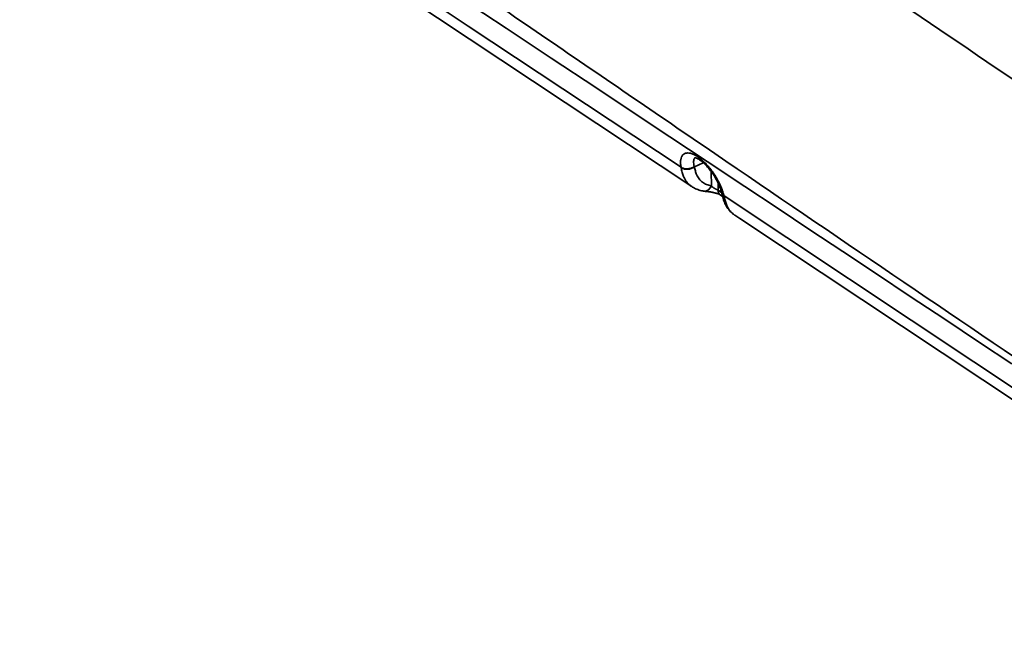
# Model space of a CAD drawing. Header units: millimetres. Extents: x -8713 to 3261, y -18743 to -8704.
# Tile 128 of 154: x 3098 to 3128, y -18295 to -18276. Entities that reach past the tile are written whole.
import ezdxf

# ---------------------------------------------------------------- set-up
doc = ezdxf.new("R2010")
doc.units = ezdxf.units.MM
doc.header["$LTSCALE"] = 10
doc.layers.add('1轮廓实线层', color=7, linetype='Continuous', lineweight=18)

msp = doc.modelspace()

# ---------------------------------------------------------------- linework, layer by layer
at = {"layer": '1轮廓实线层', "color": 7, "linetype": 'Continuous', "lineweight": 35}
for p, q in [((3110.069, -18275.459), (3118.795, -18281.25)), ((3111.095, -18275.773), (3112.034, -18276.396)), ((3112.034, -18276.396), (3118.468, -18280.666)), ((3119.14, -18280.528), (3118.872, -18280.655)), ((3118.869, -18280.643), (3118.872, -18280.655)), ((3119.384, -18281.223), (3119.383, -18280.798)), ((3119.587, -18281.132), (3119.587, -18281.358)), ((3119.587, -18281.358), (3119.7, -18281.433)), ((3119.648, -18281.494), (3119.726, -18281.545)), ((3119.701, -18281.441), (3119.704, -18281.454)), ((3120.091, -18282.11), (3120.094, -18282.112))]:
    msp.add_line(p, q, dxfattribs=at)
at = {"layer": '1轮廓实线层', "color": 7, "linetype": 'Continuous', "lineweight": 35, "flags": 128}
for points in [[(3098.629, -18266.801), (3100.321, -18267.924), (3102.008, -18269.043), (3103.693, -18270.161), (3105.38, -18271.281), (3107.073, -18272.404), (3108.777, -18273.535), (3110.495, -18274.676), (3111.831, -18275.562), (3113.18, -18276.457), (3114.544, -18277.363), (3115.925, -18278.279), (3117.023, -18279.008), (3118.134, -18279.745), (3119.258, -18280.491), (3120.397, -18281.246), (3121.373, -18281.894), (3122.36, -18282.55), (3123.36, -18283.213), (3124.373, -18283.885), (3125.398, -18284.565), (3126.438, -18285.255), (3127.491, -18285.955), (3128.47, -18286.604)], [(3119.767, -18281.528), (3127.322, -18286.542), (3128.493, -18287.319)], [(3120.094, -18282.112), (3120.245, -18282.213), (3128.82, -18287.903)]]:
    msp.add_lwpolyline(points, dxfattribs=at)
at = {"layer": '1轮廓实线层', "color": 7, "linetype": 'Continuous', "lineweight": 35}
for centre, radius, start, end in [((3118.649, -18280.345), 0.382, 242.2046, 305.74), ((3119.169, -18281.161), 0.224, 267.7764, 343.9977), ((3119.743, -18281.37), 0.156, 175.7122, 232.6918), ((3119.846, -18281.421), 0.145, 193.5568, 238.8909)]:
    msp.add_arc(centre, radius, start, end, dxfattribs=at)
for points, knots in [([(3134.26, -18281.902), (3131.222, -18279.85), (3125.148, -18275.746), (3117.643, -18270.617), (3111.707, -18266.539), (3107.319, -18263.525), (3102.922, -18260.516), (3099.957, -18258.532), (3098.474, -18257.539)], [0, 0, 0, 0, 0.253594, 0.507199, 0.630403, 0.753608, 0.876808, 1, 1, 1, 1]), ([(3098.491, -18265.956), (3100.257, -18267.142), (3103.789, -18269.515), (3109.021, -18273.094), (3114.251, -18276.673), (3121.318, -18281.502), (3130.256, -18287.569), (3137.479, -18292.434), (3141.091, -18294.867)], [0, 0, 0, 0, 0.12348, 0.24697, 0.370463, 0.493953, 0.746981, 1, 1, 1, 1]), ([(3118.468, -18280.666), (3118.461, -18280.624), (3118.451, -18280.562), (3118.451, -18280.489), (3118.458, -18280.421), (3118.474, -18280.363), (3118.5, -18280.316), (3118.533, -18280.277), (3118.574, -18280.25), (3118.623, -18280.235), (3118.676, -18280.23), (3118.736, -18280.237), (3118.801, -18280.256), (3118.868, -18280.284), (3118.957, -18280.333), (3119.067, -18280.414), (3119.178, -18280.514), (3119.287, -18280.63), (3119.391, -18280.76), (3119.488, -18280.898), (3119.575, -18281.044), (3119.65, -18281.192), (3119.712, -18281.338), (3119.748, -18281.45), (3119.763, -18281.511), (3119.767, -18281.528)], [0, 0, 0, 0, 0.055156, 0.083539, 0.111922, 0.166989, 0.195358, 0.223727, 0.277969, 0.305933, 0.333896, 0.38705, 0.414454, 0.441857, 0.494267, 0.548237, 0.600429, 0.654145, 0.706659, 0.76067, 0.813951, 0.86872, 0.923015, 0.978814, 1, 1, 1, 1]), ([(3118.901, -18280.377), (3118.895, -18280.381), (3118.875, -18280.392), (3118.856, -18280.429), (3118.844, -18280.486), (3118.847, -18280.558), (3118.862, -18280.615), (3118.869, -18280.643)], [0, 0, 0, 0, 0.097125, 0.319041, 0.547518, 0.770638, 1, 1, 1, 1]), ([(3118.886, -18280.374), (3118.886, -18280.374), (3118.885, -18280.374), (3118.89, -18280.375), (3118.901, -18280.377), (3118.919, -18280.382), (3118.941, -18280.391), (3118.969, -18280.405), (3119.001, -18280.423), (3119.036, -18280.445), (3119.075, -18280.473), (3119.116, -18280.506), (3119.159, -18280.544), (3119.203, -18280.587), (3119.248, -18280.634), (3119.294, -18280.685), (3119.339, -18280.739), (3119.383, -18280.796), (3119.425, -18280.856), (3119.466, -18280.917), (3119.505, -18280.98), (3119.542, -18281.043), (3119.575, -18281.107), (3119.606, -18281.169), (3119.633, -18281.231), (3119.656, -18281.291), (3119.676, -18281.347), (3119.691, -18281.397), (3119.698, -18281.427), (3119.702, -18281.441)], [0, 0, 0, 0, 0.0117645, 0.0422544, 0.0740033, 0.1062804, 0.1395377, 0.1738829, 0.2092509, 0.2454659, 0.2820778, 0.3189851, 0.3570351, 0.395979, 0.4355684, 0.4755623, 0.5155769, 0.5557396, 0.5964345, 0.6375013, 0.6787515, 0.7199336, 0.761007, 0.8022857, 0.8436827, 0.8848162, 0.925377, 0.9651007, 1, 1, 1, 1]), ([(3118.471, -18280.683), (3118.47, -18280.677), (3118.469, -18280.671), (3118.468, -18280.666), (3118.468, -18280.666)], [0, 0, 0, 0, 0.999631, 1, 1, 1, 1]), ([(3118.795, -18281.249), (3118.786, -18281.243), (3118.752, -18281.222), (3118.7, -18281.176), (3118.641, -18281.11), (3118.589, -18281.033), (3118.541, -18280.936), (3118.502, -18280.819), (3118.481, -18280.728), (3118.471, -18280.683)], [0, 0, 0, 0, 0.053269, 0.1921422, 0.3321107, 0.4756952, 0.6205691, 0.8095559, 1, 1, 1, 1]), ([(3118.872, -18280.655), (3118.881, -18280.695), (3118.899, -18280.775), (3118.932, -18280.875), (3118.971, -18280.954), (3119.012, -18281.017), (3119.061, -18281.072), (3119.116, -18281.118), (3119.175, -18281.157), (3119.24, -18281.187), (3119.309, -18281.21), (3119.359, -18281.219), (3119.384, -18281.223)], [0, 0, 0, 0, 0.132962, 0.266557, 0.356866, 0.447166, 0.540611, 0.634068, 0.724295, 0.814529, 0.907265, 1, 1, 1, 1]), ([(3118.795, -18281.249), (3118.811, -18281.26), (3118.847, -18281.283), (3118.908, -18281.314), (3118.977, -18281.342), (3119.05, -18281.364), (3119.112, -18281.379), (3119.149, -18281.383), (3119.16, -18281.384)], [0, 0, 0, 0, 0.143588, 0.332111, 0.523724, 0.717063, 0.915319, 1, 1, 1, 1]), ([(3119.16, -18281.385), (3119.162, -18281.385), (3119.177, -18281.388), (3119.21, -18281.392), (3119.256, -18281.398), (3119.305, -18281.404), (3119.353, -18281.411), (3119.402, -18281.419), (3119.449, -18281.427), (3119.492, -18281.437), (3119.532, -18281.447), (3119.567, -18281.457), (3119.597, -18281.468), (3119.62, -18281.478), (3119.637, -18281.487), (3119.646, -18281.492), (3119.648, -18281.494), (3119.648, -18281.494)], [0, 0, 0, 0, 0.016355, 0.116346, 0.218851, 0.310313, 0.404217, 0.491375, 0.570631, 0.644841, 0.715362, 0.78123, 0.841511, 0.89704, 0.949142, 0.997048, 1, 1, 1, 1]), ([(3119.384, -18281.223), (3119.39, -18281.23), (3119.401, -18281.245), (3119.423, -18281.265), (3119.447, -18281.283), (3119.471, -18281.298), (3119.493, -18281.31), (3119.51, -18281.318), (3119.526, -18281.326), (3119.544, -18281.334), (3119.562, -18281.343), (3119.576, -18281.351), (3119.584, -18281.356), (3119.587, -18281.358)], [0, 0, 0, 0, 0.144481, 0.291025, 0.409786, 0.532382, 0.607894, 0.685423, 0.719493, 0.801816, 0.887241, 0.94317, 1, 1, 1, 1]), ([(3119.702, -18281.441), (3119.705, -18281.451), (3119.712, -18281.473), (3119.734, -18281.503), (3119.756, -18281.52), (3119.767, -18281.528)], [0, 0, 0, 0, 0.304356, 0.652178, 1, 1, 1, 1]), ([(3119.705, -18281.455), (3119.706, -18281.46), (3119.713, -18281.495), (3119.728, -18281.559), (3119.752, -18281.642), (3119.779, -18281.719), (3119.81, -18281.789), (3119.845, -18281.853), (3119.886, -18281.915), (3119.932, -18281.972), (3119.983, -18282.025), (3120.031, -18282.068), (3120.064, -18282.09), (3120.077, -18282.099)], [0, 0, 0, 0, 0.0220156, 0.1475274, 0.2578833, 0.3614234, 0.4600294, 0.5547275, 0.6465721, 0.744567, 0.8405154, 0.9374135, 1, 1, 1, 1]), ([(3119.767, -18281.528), (3119.767, -18281.528), (3119.768, -18281.534), (3119.77, -18281.539), (3119.771, -18281.545)], [0, 0, 0, 0, 0.000369, 1, 1, 1, 1]), ([(3119.771, -18281.545), (3119.78, -18281.587), (3119.799, -18281.671), (3119.837, -18281.79), (3119.889, -18281.899), (3119.951, -18281.987), (3120.018, -18282.055), (3120.064, -18282.094), (3120.092, -18282.11), (3120.095, -18282.112)], [0, 0, 0, 0, 0.174486, 0.349648, 0.528943, 0.710695, 0.847474, 0.984264, 1, 1, 1, 1])]:
    msp.add_open_spline(points, degree=3, knots=knots, dxfattribs=at)
msp.add_open_spline([(3118.869, -18280.643), (3118.854, -18280.653), (3118.825, -18280.671), (3118.773, -18280.692), (3118.718, -18280.706), (3118.662, -18280.713), (3118.607, -18280.712), (3118.555, -18280.704), (3118.507, -18280.689), (3118.481, -18280.673), (3118.468, -18280.666)], degree=3, dxfattribs=at)

doc.saveas('drawing.dxf')
